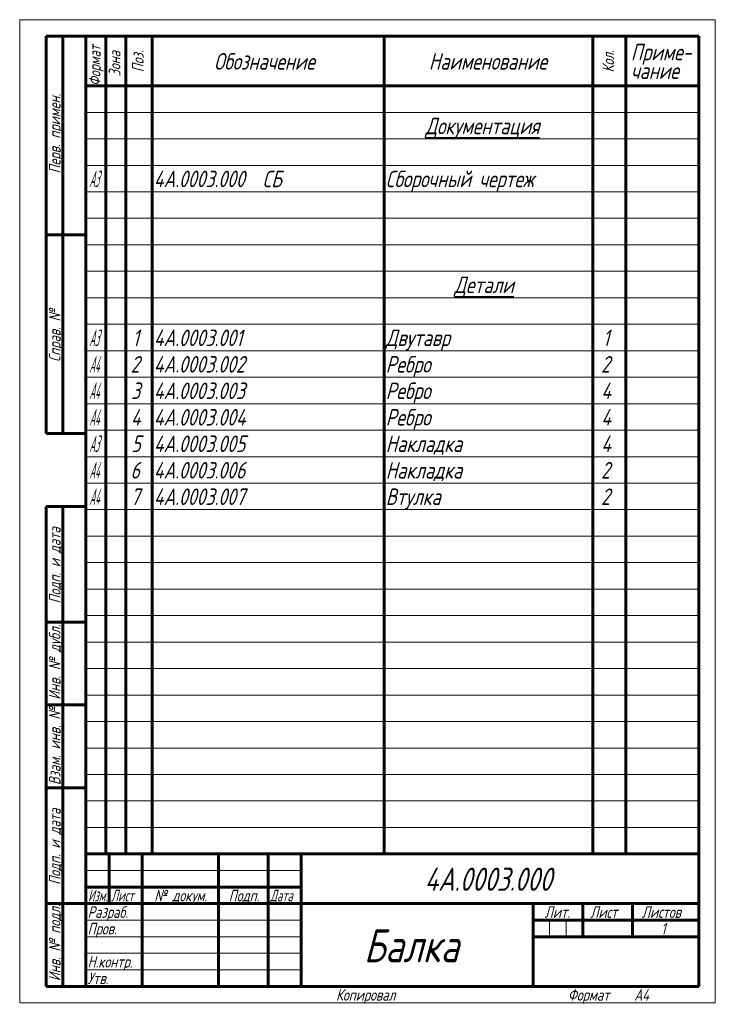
# Model space of a CAD drawing. Header units: millimetres. Extents: x 0 to 210, y -297 to 0.
import ezdxf

# ---------------------------------------------------------------- set-up
doc = ezdxf.new("R2010")
doc.units = ezdxf.units.MM
doc.linetypes.add('K5LT_BASIC', pattern=[0])
doc.linetypes.add('K5LT_THIN', pattern=[0])
doc.styles.add('KTEXTSTYLE', font='GOST_AU.SHX', dxfattribs={"width": 0.96, "height": 5})

# ---------------------------------------------------------------- blocks, each defined once
blk = doc.blocks.new('U0')
at = {"color": 7, "linetype": 'K5LT_THIN', "lineweight": 18}
for p, q in [((0, 0), (210, 0)), ((0, -297), (0, 0)), ((210, 0), (210, -297)), ((20, -28), (26, -28)), ((26, -28), (32, -28)), ((32, -28), (40, -28)), ((40, -28), (110, -28)), ((110, -28), (173, -28)), ((173, -28), (183, -28)), ((183, -28), (205, -28)), ((20, -36), (26, -36)), ((26, -36), (32, -36)), ((32, -36), (40, -36)), ((40, -36), (110, -36)), ((110, -36), (173, -36)), ((173, -36), (183, -36)), ((183, -36), (205, -36)), ((20, -44), (26, -44)), ((26, -44), (32, -44)), ((32, -44), (40, -44)), ((40, -44), (110, -44)), ((110, -44), (173, -44)), ((173, -44), (183, -44)), ((183, -44), (205, -44)), ((20, -52), (26, -52)), ((26, -52), (32, -52)), ((32, -52), (40, -52)), ((40, -52), (110, -52)), ((110, -52), (173, -52)), ((173, -52), (183, -52)), ((183, -52), (205, -52)), ((20, -60), (26, -60)), ((26, -60), (32, -60)), ((32, -60), (40, -60)), ((40, -60), (110, -60)), ((110, -60), (173, -60)), ((173, -60), (183, -60)), ((183, -60), (205, -60)), ((20, -68), (26, -68)), ((26, -68), (32, -68)), ((32, -68), (40, -68)), ((40, -68), (110, -68)), ((110, -68), (173, -68)), ((173, -68), (183, -68)), ((183, -68), (205, -68)), ((20, -76), (26, -76)), ((26, -76), (32, -76)), ((32, -76), (40, -76)), ((40, -76), (110, -76)), ((110, -76), (173, -76)), ((173, -76), (183, -76)), ((183, -76), (205, -76)), ((20, -84), (26, -84)), ((26, -84), (32, -84)), ((32, -84), (40, -84)), ((40, -84), (110, -84)), ((110, -84), (173, -84)), ((173, -84), (183, -84)), ((183, -84), (205, -84)), ((20, -92), (26, -92)), ((26, -92), (32, -92)), ((32, -92), (40, -92)), ((40, -92), (110, -92)), ((110, -92), (173, -92)), ((173, -92), (183, -92)), ((183, -92), (205, -92)), ((20, -100), (26, -100)), ((26, -100), (32, -100)), ((32, -100), (40, -100)), ((40, -100), (110, -100)), ((110, -100), (173, -100)), ((173, -100), (183, -100)), ((183, -100), (205, -100)), ((20, -108), (26, -108)), ((26, -108), (32, -108)), ((32, -108), (40, -108)), ((40, -108), (110, -108)), ((110, -108), (173, -108)), ((173, -108), (183, -108)), ((183, -108), (205, -108)), ((20, -116), (26, -116)), ((26, -116), (32, -116)), ((32, -116), (40, -116)), ((40, -116), (110, -116)), ((110, -116), (173, -116)), ((173, -116), (183, -116)), ((183, -116), (205, -116)), ((20, -124), (26, -124)), ((26, -124), (32, -124)), ((32, -124), (40, -124)), ((40, -124), (110, -124)), ((110, -124), (173, -124)), ((173, -124), (183, -124)), ((183, -124), (205, -124)), ((20, -132), (26, -132)), ((26, -132), (32, -132)), ((32, -132), (40, -132)), ((40, -132), (110, -132)), ((110, -132), (173, -132)), ((173, -132), (183, -132)), ((183, -132), (205, -132)), ((20, -140), (26, -140)), ((26, -140), (32, -140)), ((32, -140), (40, -140)), ((40, -140), (110, -140)), ((110, -140), (173, -140)), ((173, -140), (183, -140)), ((183, -140), (205, -140)), ((20, -148), (26, -148)), ((26, -148), (32, -148)), ((32, -148), (40, -148)), ((40, -148), (110, -148)), ((110, -148), (173, -148)), ((173, -148), (183, -148)), ((183, -148), (205, -148)), ((20, -156), (26, -156)), ((26, -156), (32, -156)), ((32, -156), (40, -156)), ((40, -156), (110, -156)), ((110, -156), (173, -156)), ((173, -156), (183, -156)), ((183, -156), (205, -156)), ((20, -164), (26, -164)), ((26, -164), (32, -164)), ((32, -164), (40, -164)), ((40, -164), (110, -164)), ((110, -164), (173, -164)), ((173, -164), (183, -164)), ((183, -164), (205, -164)), ((20, -172), (26, -172)), ((26, -172), (32, -172)), ((32, -172), (40, -172)), ((40, -172), (110, -172)), ((110, -172), (173, -172)), ((173, -172), (183, -172)), ((183, -172), (205, -172)), ((20, -180), (26, -180)), ((26, -180), (32, -180)), ((32, -180), (40, -180)), ((40, -180), (110, -180)), ((110, -180), (173, -180)), ((173, -180), (183, -180)), ((183, -180), (205, -180)), ((20, -188), (26, -188)), ((26, -188), (32, -188)), ((32, -188), (40, -188)), ((40, -188), (110, -188)), ((110, -188), (173, -188)), ((173, -188), (183, -188)), ((183, -188), (205, -188)), ((20, -196), (26, -196)), ((26, -196), (32, -196)), ((32, -196), (40, -196)), ((40, -196), (110, -196)), ((110, -196), (173, -196)), ((173, -196), (183, -196)), ((183, -196), (205, -196)), ((20, -204), (26, -204)), ((26, -204), (32, -204)), ((32, -204), (40, -204)), ((40, -204), (110, -204)), ((110, -204), (173, -204)), ((173, -204), (183, -204)), ((183, -204), (205, -204)), ((20, -212), (26, -212)), ((26, -212), (32, -212)), ((32, -212), (40, -212)), ((40, -212), (110, -212)), ((110, -212), (173, -212)), ((173, -212), (183, -212)), ((183, -212), (205, -212)), ((20, -220), (26, -220)), ((26, -220), (32, -220)), ((32, -220), (40, -220)), ((40, -220), (110, -220)), ((110, -220), (173, -220)), ((173, -220), (183, -220)), ((183, -220), (205, -220)), ((20, -228), (26, -228)), ((26, -228), (32, -228)), ((32, -228), (40, -228)), ((40, -228), (110, -228)), ((110, -228), (173, -228)), ((173, -228), (183, -228)), ((183, -228), (205, -228)), ((20, -236), (26, -236)), ((26, -236), (32, -236)), ((32, -236), (40, -236)), ((40, -236), (110, -236)), ((110, -236), (173, -236)), ((173, -236), (183, -236)), ((183, -236), (205, -236)), ((20, -244), (26, -244)), ((26, -244), (32, -244)), ((32, -244), (40, -244)), ((40, -244), (110, -244)), ((110, -244), (173, -244)), ((173, -244), (183, -244)), ((183, -244), (205, -244)), ((20, -257), (85, -257)), ((20, -272), (37, -272)), ((37, -272), (60, -272)), ((60, -272), (75, -272)), ((75, -272), (85, -272)), ((159.96, -277), (159.96, -272)), ((164.98, -277), (164.98, -272)), ((20, -277), (37, -277)), ((37, -277), (60, -277)), ((60, -277), (75, -277)), ((75, -277), (85, -277)), ((20, -282), (85, -282)), ((20, -287), (85, -287)), ((210, -297), (0, -297))]:
    blk.add_line(p, q, dxfattribs=at)
at = {"color": 150, "linetype": 'K5LT_BASIC', "lineweight": 60, "true_color": 0x0080ff}
for p, q in [((8, -125), (8, -5)), ((20, -5), (8, -5)), ((13, -125), (13, -5)), ((20, -5), (205, -5)), ((20, -292), (20, -5)), ((26, -5), (26, -20)), ((32, -5), (32, -20)), ((40, -5), (40, -20)), ((110, -5), (110, -20)), ((173, -5), (173, -20)), ((183, -5), (183, -20)), ((205, -5), (205, -292)), ((20, -20), (205, -20)), ((26, -20), (26, -28)), ((32, -20), (32, -28)), ((40, -20), (40, -28)), ((110, -20), (110, -28)), ((173, -20), (173, -28)), ((183, -20), (183, -28)), ((26, -28), (26, -36)), ((32, -28), (32, -36)), ((40, -28), (40, -36)), ((110, -28), (110, -36)), ((173, -28), (173, -36)), ((183, -28), (183, -36)), ((26, -36), (26, -44)), ((32, -36), (32, -44)), ((40, -36), (40, -44)), ((110, -36), (110, -44)), ((173, -36), (173, -44)), ((183, -36), (183, -44)), ((26, -44), (26, -52)), ((32, -44), (32, -52)), ((40, -44), (40, -52)), ((110, -44), (110, -52)), ((173, -44), (173, -52)), ((183, -44), (183, -52)), ((26, -52), (26, -60)), ((32, -52), (32, -60)), ((40, -52), (40, -60)), ((110, -52), (110, -60)), ((173, -52), (173, -60)), ((183, -52), (183, -60)), ((26, -60), (26, -68)), ((32, -60), (32, -68)), ((40, -60), (40, -68)), ((110, -60), (110, -68)), ((173, -60), (173, -68)), ((183, -60), (183, -68)), ((20, -65), (8, -65)), ((26, -68), (26, -76)), ((32, -68), (32, -76)), ((40, -68), (40, -76)), ((110, -68), (110, -76)), ((173, -68), (173, -76)), ((183, -68), (183, -76)), ((26, -76), (26, -84)), ((32, -76), (32, -84)), ((40, -76), (40, -84)), ((110, -76), (110, -84)), ((173, -76), (173, -84)), ((183, -76), (183, -84)), ((26, -84), (26, -92)), ((32, -84), (32, -92)), ((40, -84), (40, -92)), ((110, -84), (110, -92)), ((173, -84), (173, -92)), ((183, -84), (183, -92)), ((26, -92), (26, -100)), ((32, -92), (32, -100)), ((40, -92), (40, -100)), ((110, -92), (110, -100)), ((173, -92), (173, -100)), ((183, -92), (183, -100)), ((26, -100), (26, -108)), ((32, -100), (32, -108)), ((40, -100), (40, -108)), ((110, -100), (110, -108)), ((173, -100), (173, -108)), ((183, -100), (183, -108)), ((26, -108), (26, -116)), ((32, -108), (32, -116)), ((40, -108), (40, -116)), ((110, -108), (110, -116)), ((173, -108), (173, -116)), ((183, -108), (183, -116)), ((26, -116), (26, -124)), ((32, -116), (32, -124)), ((40, -116), (40, -124)), ((110, -116), (110, -124)), ((173, -116), (173, -124)), ((183, -116), (183, -124)), ((26, -124), (26, -132)), ((32, -124), (32, -132)), ((40, -124), (40, -132)), ((110, -124), (110, -132)), ((173, -124), (173, -132)), ((183, -124), (183, -132)), ((20, -125), (8, -125)), ((26, -132), (26, -140)), ((32, -132), (32, -140)), ((40, -132), (40, -140)), ((110, -132), (110, -140)), ((173, -132), (173, -140)), ((183, -132), (183, -140)), ((26, -140), (26, -148)), ((32, -140), (32, -148)), ((40, -140), (40, -148)), ((110, -140), (110, -148)), ((173, -140), (173, -148)), ((183, -140), (183, -148)), ((8, -292), (8, -147)), ((20, -147), (8, -147)), ((13, -292), (13, -147)), ((26, -148), (26, -156)), ((32, -148), (32, -156)), ((40, -148), (40, -156)), ((110, -148), (110, -156)), ((173, -148), (173, -156)), ((183, -148), (183, -156)), ((26, -156), (26, -164)), ((32, -156), (32, -164)), ((40, -156), (40, -164)), ((110, -156), (110, -164)), ((173, -156), (173, -164)), ((183, -156), (183, -164)), ((26, -164), (26, -172)), ((32, -164), (32, -172)), ((40, -164), (40, -172)), ((110, -164), (110, -172)), ((173, -164), (173, -172)), ((183, -164), (183, -172)), ((26, -172), (26, -180)), ((32, -172), (32, -180)), ((40, -172), (40, -180)), ((110, -172), (110, -180)), ((173, -172), (173, -180)), ((183, -172), (183, -180)), ((26, -180), (26, -188)), ((32, -180), (32, -188)), ((40, -180), (40, -188)), ((110, -180), (110, -188)), ((173, -180), (173, -188)), ((183, -180), (183, -188)), ((20, -182), (8, -182)), ((26, -188), (26, -196)), ((32, -188), (32, -196)), ((40, -188), (40, -196)), ((110, -188), (110, -196)), ((173, -188), (173, -196)), ((183, -188), (183, -196)), ((26, -196), (26, -204)), ((32, -196), (32, -204)), ((40, -196), (40, -204)), ((110, -196), (110, -204)), ((173, -196), (173, -204)), ((183, -196), (183, -204)), ((26, -204), (26, -212)), ((32, -204), (32, -212)), ((40, -204), (40, -212)), ((110, -204), (110, -212)), ((173, -204), (173, -212)), ((183, -204), (183, -212)), ((20, -207), (8, -207)), ((26, -212), (26, -220)), ((32, -212), (32, -220)), ((40, -212), (40, -220)), ((110, -212), (110, -220)), ((173, -212), (173, -220)), ((183, -212), (183, -220)), ((26, -220), (26, -228)), ((32, -220), (32, -228)), ((40, -220), (40, -228)), ((110, -220), (110, -228)), ((173, -220), (173, -228)), ((183, -220), (183, -228)), ((26, -228), (26, -236)), ((32, -228), (32, -236)), ((40, -228), (40, -236)), ((110, -228), (110, -236)), ((173, -228), (173, -236)), ((183, -228), (183, -236)), ((20, -232), (8, -232)), ((26, -236), (26, -244)), ((32, -236), (32, -244)), ((40, -236), (40, -244)), ((110, -236), (110, -244)), ((173, -236), (173, -244)), ((183, -236), (183, -244)), ((26, -244), (26, -252)), ((32, -244), (32, -252)), ((40, -244), (40, -252)), ((110, -244), (110, -252)), ((173, -244), (173, -252)), ((183, -244), (183, -252)), ((20, -252), (205, -252)), ((20, -292), (20, -252)), ((27, -267), (27, -252)), ((37, -277), (37, -252)), ((60, -277), (60, -252)), ((75, -277), (75, -252)), ((85, -292), (85, -252)), ((20, -262), (27, -262)), ((27, -262), (37, -262)), ((37, -262), (60, -262)), ((60, -262), (75, -262)), ((75, -262), (85, -262)), ((20, -267), (8, -267)), ((20, -267), (27, -267)), ((27, -267), (37, -267)), ((37, -267), (60, -267)), ((60, -267), (75, -267)), ((75, -267), (85, -267)), ((85, -267), (205, -267)), ((155, -292), (155, -267)), ((170, -277), (170, -267)), ((185, -277), (185, -267)), ((155, -272), (170, -272)), ((170, -272), (205, -272)), ((37, -292), (37, -277)), ((60, -292), (60, -277)), ((75, -292), (75, -277)), ((155, -277), (159.96, -277)), ((159.96, -277), (164.98, -277)), ((164.98, -277), (170, -277)), ((170, -277), (185, -277)), ((185, -277), (205, -277)), ((20, -292), (8, -292)), ((205, -292), (20, -292))]:
    blk.add_line(p, q, dxfattribs=at)
at = {"color": 7, "char_height": 3.5, "attachment_point": 1, "rotation": 90, "style": 'KTEXTSTYLE'}
for s, insert in [('\\H5.0;\\W1.000;\\Q15;\\Q15;\\W0.946;\\H3.50;Формат', (20.92, -20)), ('\\H5.0;\\W1.000;\\Q15;\\Q15;\\W0.965;\\H3.50;Зона', (26.92, -17.15)), ('\\H5.0;\\W1.000;\\Q15;\\Q15;\\W0.965;\\H3.50;Поз.', (33.92, -15.88)), ('\\H5.0;\\W1.000;\\Q15;\\Q15;\\W0.965;\\H3.50;Кол.', (175.92, -15.93)), ('\\H5.0;\\W1.000;\\Q15;\\Q15;\\W0.965;\\H3.50;Перв. примен.', (8.82, -46.48)), ('\\H5.0;\\W1.000;\\Q15;\\Q15;\\W0.965;\\H3.50;Справ. №', (8.82, -103.37)), ('\\H5.0;\\W1.000;\\Q15;\\Q15;\\W0.965;\\H3.50;Подп. и дата', (8.82, -176.34)), ('\\H5.0;\\W1.000;\\Q15;\\Q15;\\W0.965;\\H3.50;Инв. № дубл.', (8.82, -205.43)), ('\\H5.0;\\W1.000;\\Q15;\\Q15;\\W0.965;\\H3.50;Взам. инв. №', (8.82, -231.2)), ('\\H5.0;\\W1.000;\\Q15;\\Q15;\\W0.965;\\H3.50;Подп. и дата', (8.82, -261.34)), ('\\H5.0;\\W1.000;\\Q15;\\Q15;\\W0.965;\\H3.50;Инв. № подл.', (8.82, -290.43))]:
    blk.add_mtext(s, dxfattribs=dict(at, insert=insert))
at = {"color": 7, "attachment_point": 1, "style": 'KTEXTSTYLE'}
for s, insert, char_height in [('\\H5.0;\\W1.000;\\Q15;\\Q15;\\W0.965;Приме-', (184.5, -7.29), 5), ('\\H5.0;\\W1.000;\\Q15;\\Q15;\\W0.965;Обозначение', (58.68, -10.1), 5), ('\\H5.0;\\W1.000;\\Q15;\\Q15;\\W0.965;Наименование', (123.52, -10.1), 5), ('\\H5.0;\\W1.000;\\Q15;\\Q15;\\W0.965;чание', (184.5, -12.91), 5), ('\\H5.0;\\W1.000;\\Q15;\\L\\Q15;\\W0.965;Документация', (122.47, -29.6), 5), ('\\H5.0;\\W1.000;\\Q15;\\Q15;\\W0.451;A3', (20.98, -45.6), 5), ('\\H5.0;\\W1.000;\\Q15;\\Q15;\\W0.965;4А.0003.000', (40.5, -45.6), 5), ('\\H5.0;\\W1.000;\\Q15;\\Q15;\\W0.965; ', (71.19, -45.6), 5), ('\\H5.0;\\W1.000;\\Q15;\\Q15;\\W0.965;СБ', (73.31, -45.6), 5), ('\\H5.0;\\W1.000;\\Q15;\\Q15;\\W0.965;Сборочный чертеж', (110.5, -45.6), 5), ('\\H5.0;\\W1.000;\\Q15;\\L\\Q15;\\W0.965;Детали', (131.2, -77.6), 5), ('\\H5.0;\\W1.000;\\Q15;\\Q15;\\W0.451;A3', (20.98, -93.6), 5), ('\\H5.0;\\W1.000;\\Q15;\\Q15;\\W0.965;1', (34.03, -93.6), 5), ('\\H5.0;\\W1.000;\\Q15;\\Q15;\\W0.965;4А.0003.001', (40.5, -93.6), 5), ('\\H5.0;\\W1.000;\\Q15;\\Q15;\\W0.965;Двутавр', (110.5, -93.6), 5), ('\\H5.0;\\W1.000;\\Q15;\\Q15;\\W0.965;1', (176.03, -93.6), 5), ('\\H5.0;\\W1.000;\\Q15;\\Q15;\\W0.965;Ребро', (110.5, -101.6), 5), ('\\H5.0;\\W1.000;\\Q15;\\Q15;\\W0.441;A4', (20.99, -101.6), 5), ('\\H5.0;\\W1.000;\\Q15;\\Q15;\\W0.965;2', (33.5, -101.6), 5), ('\\H5.0;\\W1.000;\\Q15;\\Q15;\\W0.965;4А.0003.002', (40.5, -101.6), 5), ('\\H5.0;\\W1.000;\\Q15;\\Q15;\\W0.965;2', (175.5, -101.6), 5), ('\\H5.0;\\W1.000;\\Q15;\\Q15;\\W0.441;A4', (20.99, -109.6), 5), ('\\H5.0;\\W1.000;\\Q15;\\Q15;\\W0.965;3', (33.63, -109.6), 5), ('\\H5.0;\\W1.000;\\Q15;\\Q15;\\W0.965;4А.0003.003', (40.5, -109.6), 5), ('\\H5.0;\\W1.000;\\Q15;\\Q15;\\W0.965;Ребро', (110.5, -109.6), 5), ('\\H5.0;\\W1.000;\\Q15;\\Q15;\\W0.965;4', (175.57, -109.6), 5), ('\\H5.0;\\W1.000;\\Q15;\\Q15;\\W0.441;A4', (20.99, -117.6), 5), ('\\H5.0;\\W1.000;\\Q15;\\Q15;\\W0.965;4', (33.57, -117.6), 5), ('\\H5.0;\\W1.000;\\Q15;\\Q15;\\W0.965;4А.0003.004', (40.5, -117.6), 5), ('\\H5.0;\\W1.000;\\Q15;\\Q15;\\W0.965;Ребро', (110.5, -117.6), 5), ('\\H5.0;\\W1.000;\\Q15;\\Q15;\\W0.965;4', (175.57, -117.6), 5), ('\\H5.0;\\W1.000;\\Q15;\\Q15;\\W0.451;A3', (20.98, -125.6), 5), ('\\H5.0;\\W1.000;\\Q15;\\Q15;\\W0.965;5', (33.7, -125.6), 5), ('\\H5.0;\\W1.000;\\Q15;\\Q15;\\W0.965;4А.0003.005', (40.5, -125.6), 5), ('\\H5.0;\\W1.000;\\Q15;\\Q15;\\W0.965;Накладка', (110.5, -125.6), 5), ('\\H5.0;\\W1.000;\\Q15;\\Q15;\\W0.965;4', (175.57, -125.6), 5), ('\\H5.0;\\W1.000;\\Q15;\\Q15;\\W0.441;A4', (20.99, -133.6), 5), ('\\H5.0;\\W1.000;\\Q15;\\Q15;\\W0.965;6', (33.44, -133.6), 5), ('\\H5.0;\\W1.000;\\Q15;\\Q15;\\W0.965;4А.0003.006', (40.5, -133.6), 5), ('\\H5.0;\\W1.000;\\Q15;\\Q15;\\W0.965;Накладка', (110.5, -133.6), 5), ('\\H5.0;\\W1.000;\\Q15;\\Q15;\\W0.965;2', (175.5, -133.6), 5), ('\\H5.0;\\W1.000;\\Q15;\\Q15;\\W0.441;A4', (20.99, -141.6), 5), ('\\H5.0;\\W1.000;\\Q15;\\Q15;\\W0.965;7', (33.5, -141.6), 5), ('\\H5.0;\\W1.000;\\Q15;\\Q15;\\W0.965;4А.0003.007', (40.5, -141.6), 5), ('\\H5.0;\\W1.000;\\Q15;\\Q15;\\W0.965;Втулка', (110.5, -141.6), 5), ('\\H5.0;\\W1.000;\\Q15;\\Q15;\\W0.965;2', (175.5, -141.6), 5), ('\\H5.0;\\W1.000;\\Q15;\\Q15;\\W0.965;\\H7.00;4А.0003.000', (122.24, -256.14), 7), ('\\H5.0;\\W1.000;\\Q15;\\Q15;\\W0.784;\\H3.50;Изм.', (20.62, -262.82), 3.5), ('\\H5.0;\\W1.000;\\Q15;\\Q15;\\W0.799;\\H3.50;Лист', (27.61, -262.82), 3.5), ('\\H5.0;\\W1.000;\\Q15;\\Q15;\\W0.965;\\H3.50;№ докум.', (40.63, -262.82), 3.5), ('\\H5.0;\\W1.000;\\Q15;\\Q15;\\W0.965;\\H3.50;Подп.', (63.1, -262.82), 3.5), ('\\H5.0;\\W1.000;\\Q15;\\Q15;\\W0.799;\\H3.50;Дата', (75.61, -262.82), 3.5), ('\\H5.0;\\W1.000;\\Q15;\\Q15;\\W0.965;\\H3.50;Разраб.', (20.5, -267.82), 3.5), ('\\H5.0;\\W1.000;\\Q15;\\Q15;\\W0.965;\\H3.50;Лит.', (158.47, -267.82), 3.5), ('\\H5.0;\\W1.000;\\Q15;\\Q15;\\W0.965;\\H3.50;Лист', (172.23, -267.82), 3.5), ('\\H5.0;\\W1.000;\\Q15;\\Q15;\\W0.965;\\H3.50;Листов', (187.79, -267.82), 3.5), ('\\H5.0;\\W1.000;\\Q15;\\Q15;\\W0.965;\\H3.50;Пров.', (20.5, -272.82), 3.5), ('\\H5.0;\\W1.000;\\Q15;\\Q15;\\W0.965;\\H3.50;1', (193.62, -272.82), 3.5), ('\\H5.0;\\W1.000;\\Q15;\\Q15;\\W0.965;\\H10.00;Балка', (103.89, -274.71), 10), ('\\H5.0;\\W1.000;\\Q15;\\Q15;\\W0.965;\\H3.50;Н.контр.', (20.5, -282.82), 3.5), ('\\H5.0;\\W1.000;\\Q15;\\Q15;\\W0.965;\\H3.50;Утв.', (20.5, -287.82), 3.5), ('\\H5.0;\\W1.000;\\Q15;\\Q15;\\W0.965;\\H3.50;Копировал', (95.5, -292.82), 3.5), ('\\H5.0;\\W1.000;\\Q15;\\Q15;\\W0.965;\\H3.50;Формат', (165.5, -292.82), 3.5), ('\\H5.0;\\W1.000;\\Q15;\\Q15;\\W0.965;\\H3.50;A4', (185.5, -292.82), 3.5)]:
    blk.add_mtext(s, dxfattribs=dict(at, insert=insert, char_height=char_height))

msp = doc.modelspace()

# ---------------------------------------------------------------- block references
msp.add_blockref('U0', (0, 0))

doc.saveas('drawing.dxf')
